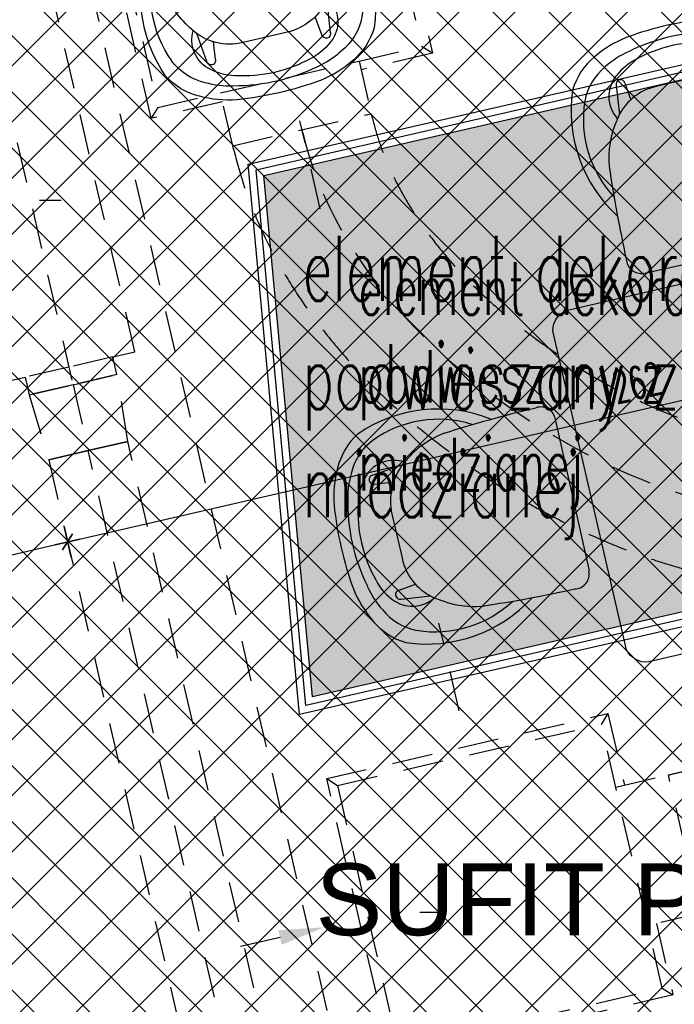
# Model space of a CAD drawing. Header units: centimetres. Extents: x -15121 to 17422, y -60492 to 0.
# Tile 195 of 256: x 2011 to 2156, y -30022 to -29804. Entities that reach past the tile are written whole.
import ezdxf

# ---------------------------------------------------------------- set-up
doc = ezdxf.new("R2010")
doc.units = ezdxf.units.CM
doc.header["$LTSCALE"] = 60
doc.linetypes.add('MP', pattern=[0.25, 0.15, -0.1])
for name, color, linetype in [('A-----SZ', 8, 'Continuous'), ('AIKA KLIMATYZACJA2', 5, 'Continuous'), ('AIKA lampy restauracja wymiarowanie', 7, 'Continuous'), ('AIKA meble2', 8, 'Continuous'), ('AIKA oprawy', 2, 'Continuous'), ('AIKA sufity podwieszane', 8, 'Continuous'), ('AIKA sufity wymiarowanie', 7, 'Continuous'), ('AIKA trapezy', 8, 'Continuous'), ('AIKA trapezy hacz', 8, 'Continuous'), ('AIKA wymiarowanie ogólne rzut2', 7, 'Continuous')]:
    doc.layers.add(name, color=color, linetype=linetype)
doc.styles.add('Annotative', font='arial.ttf')
doc.styles.add('RomanS', font='romans.shx')
doc.styles.add('wymiar', font='txt.shx', dxfattribs={"width": 0.6})
doc.dimstyles.new('Dwudziestka', dxfattribs={"dimtxt": 7, "dimasz": 0.7, "dimexe": 5, "dimexo": 0, "dimgap": 2.5, "dimtad": 1, "dimtoh": 1, "dimdec": 3, "dimrnd": 0.5, "dimdsep": 46, "dimtxsty": 'wymiar', "dimblk": 'znacznik', "dimcen": 0, "dimdle": 5, "dimse1": 1, "dimse2": 1, "dimclrd": 256, "dimclre": 256, "dimclrt": 256, "dimadec": 0, "dimazin": 0, "dimtfac": 0.4, "dimtdec": 3, "dimtix": 1, "dimtofl": 0, "dimtmove": 2, "dimatfit": 3, "dimldrblk": 'znacznik', "dimfxl": 1, "dimtolj": 1, "dimarcsym": 0})

# ---------------------------------------------------------------- blocks, each defined once
blk = doc.blocks.new('SL klima')
at = {"layer": 'AIKA KLIMATYZACJA2', "color": 140, "linetype": 'MP', "lineweight": -2, "extrusion": (1.46148e-17, -1.05215e-17, -1)}
for p, q in [((6274.15, -25881.26, 299.4), (6288.55, -25943.62, 299.4)), ((6272.66, -25883.66, 299.4), (6286.15, -25942.12, 299.4)), ((6226.19, -25958.02, 299.4), (6211.79, -25895.66, 299.4)), ((6214.19, -25897.16, 299.4), (6227.69, -25955.62, 299.4)), ((6272.27, -25945.33, 299.4), (6286.15, -25942.12, 299.4)), ((6288.55, -25943.62, 299.4), (6272.72, -25947.28, 299.4)), ((6288.55, -25943.62, 299.4), (6286.15, -25942.12, 299.4)), ((6241.58, -25952.41, 299.4), (6272.27, -25945.33, 299.4)), ((6272.27, -25945.33, 299.4), (6274.97, -25957.02, 299.4)), ((6227.69, -25955.62, 299.4), (6241.58, -25952.41, 299.4)), ((6244.27, -25964.11, 299.4), (6241.58, -25952.41, 299.4)), ((6242.03, -25954.36, 299.4), (6226.19, -25958.02, 299.4)), ((6227.69, -25955.62, 299.4), (6226.19, -25958.02, 299.4)), ((6244.27, -25964.11, 299.4), (6274.97, -25957.02, 299.4))]:
    blk.add_line(p, q, dxfattribs=at)
at = {"layer": 'AIKA KLIMATYZACJA2', "color": 140, "linetype": 'MP', "lineweight": -2}
for p, q in [((6312.48, -26360.41, 327.4), (6206.76, -25902.45, 327.4)), ((6186.38, -25919.63, 366.05), (6208.87, -26017.07, 366.05)), ((6222.59, -26009.79, 366.05), (6201.89, -25920.15, 366.05)), ((6244.27, -25964.11, 323.73), (6274.97, -25957.02, 323.73)), ((6217.72, -26010.92, 366.05), (6207.97, -26013.17, 366.05)), ((6217.72, -26010.92, 366.05), (6222.59, -26009.79, 366.05)), ((6218.62, -26014.82, 366.05), (6217.72, -26010.92, 366.05)), ((6207.97, -26013.17, 366.05), (6198.23, -26015.42, 366.05)), ((6193.36, -26016.54, 366.05), (6198.23, -26015.42, 366.05)), ((6198.23, -26015.42, 366.05), (6199.13, -26019.32, 366.05)), ((6208.87, -26017.07, 366.05), (6218.62, -26014.82, 366.05)), ((6218.62, -26014.82, 366.05), (6208.87, -26017.07, 366.05)), ((6221.02, -26029.66, 366.05), (6218.62, -26014.82, 366.05)), ((6199.13, -26019.32, 366.05), (6208.87, -26017.07, 366.05)), ((6208.87, -26017.07, 366.05), (6199.13, -26019.32, 366.05)), ((6208.87, -26017.07, 366.05), (6212.25, -26031.68, 366.05)), ((6199.13, -26019.32, 366.05), (6203.48, -26033.71, 366.05)), ((6221.02, -26029.66, 366.05), (6212.25, -26031.68, 366.05)), ((6212.25, -26031.68, 366.05), (6220.69, -26029.73, 366.05)), ((6220.69, -26029.73, 366.05), (6221.02, -26029.66, 366.05)), ((6350.21, -26589.24, 366.05), (6221.02, -26029.66, 366.05)), ((6212.25, -26031.68, 366.05), (6203.48, -26033.71, 366.05)), ((6203.8, -26033.63, 366.05), (6212.25, -26031.68, 366.05)), ((6341.44, -26591.26, 366.05), (6212.25, -26031.68, 366.05)), ((6203.48, -26033.71, 366.05), (6203.8, -26033.63, 366.05)), ((6203.48, -26033.71, 366.05), (6332.67, -26593.29, 366.05)), ((6347.95, -26134.25, 340.93), (6340.86, -26103.56, 340.93))]:
    blk.add_line(p, q, dxfattribs=at)
at = {"layer": 'AIKA KLIMATYZACJA2', "color": 140, "linetype": 'MP', "lineweight": -2, "extrusion": (1.35673e-17, -5.51653e-18, -1)}
for p, q in [((6265.11, -26104.37, 299.4), (6327.46, -26089.97, 299.4)), ((6327.46, -26089.97, 299.4), (6325.97, -26092.37, 299.4)), ((6327.46, -26089.97, 299.4), (6331.12, -26105.81, 299.4)), ((6267.5, -26105.87, 299.4), (6325.97, -26092.37, 299.4)), ((6339.46, -26150.83, 299.4), (6325.97, -26092.37, 299.4)), ((6265.11, -26104.37, 299.4), (6267.5, -26105.87, 299.4)), ((6279.5, -26166.73, 299.4), (6265.11, -26104.37, 299.4)), ((6329.17, -26106.26, 299.4), (6340.86, -26103.56, 299.4)), ((6347.95, -26134.25, 299.4), (6340.86, -26103.56, 299.4)), ((6267.5, -26105.87, 299.4), (6281, -26164.33, 299.4)), ((6347.95, -26134.25, 299.4), (6336.26, -26136.95, 299.4)), ((6338.21, -26136.5, 299.4), (6341.86, -26152.33, 299.4)), ((6281, -26164.33, 299.4), (6339.46, -26150.83, 299.4)), ((6339.46, -26150.83, 299.4), (6341.86, -26152.33, 299.4)), ((6341.86, -26152.33, 299.4), (6279.5, -26166.73, 299.4))]:
    blk.add_line(p, q, dxfattribs=at)
at = {"layer": 'AIKA KLIMATYZACJA2', "color": 140, "linetype": 'MP', "lineweight": -2, "elevation": 296.9}
for points in [[(6263.67, -25978.1), (6259.17, -25958.61)], [(6294.49, -26089.38), (6289.99, -26069.89)], [(6254.76, -26139.6), (6245.02, -26141.85)]]:
    blk.add_lwpolyline(points, dxfattribs=at)
at = {"layer": 'AIKA KLIMATYZACJA2', "color": 140, "linetype": 'MP', "lineweight": -2}
for points, knots in [([(6274.97, -25957.02, 323.73), (6275.44, -25958.84, 323.73), (6276.38, -25962.49, 323.73), (6278.42, -25967.82, 323.73), (6280.89, -25973.04, 323.73), (6283.83, -25978.15, 323.73), (6287.2, -25983.14, 323.73), (6290.99, -25987.99, 323.73), (6295.16, -25992.69, 323.73), (6299.7, -25997.22, 323.73), (6304.56, -26001.55, 323.73), (6309.71, -26005.68, 323.73), (6315.13, -26009.59, 323.73), (6320.75, -26013.26, 323.73), (6326.54, -26016.67, 323.73), (6332.45, -26019.77, 323.73), (6338.44, -26022.55, 323.73), (6344.49, -26024.97, 323.73), (6350.55, -26027.02, 323.73), (6356.62, -26028.67, 323.73), (6362.65, -26029.91, 323.73), (6368.63, -26030.72, 323.73), (6374.52, -26031.09, 323.73), (6380.32, -26031, 323.73), (6386.03, -26030.48, 323.73), (6389.74, -26029.72, 323.73), (6391.59, -26029.35, 323.73)], [0, 0, 0, 0, 56.284727, 113.083862, 170.793817, 229.672011, 289.874937, 351.451909, 414.378414, 478.566853, 543.877356, 610.127177, 677.103285, 744.569873, 812.016181, 878.951942, 945.151011, 1010.417128, 1074.582597, 1137.515744, 1199.139945, 1259.435457, 1318.459701, 1376.362489, 1433.396925, 1489.935814, 1489.935814, 1489.935814, 1489.935814]), ([(6259.62, -25960.56, 323.73), (6265.97, -25988.06, 323.73), (6308.17, -26033.65, 323.73), (6367.62, -26051.04, 323.73), (6395.13, -26044.69, 323.73)], [0, 0, 0, 0, 846.482825, 1693.441148, 1693.441148, 1693.441148, 1693.441148]), ([(6244.46, -25964.88, 323.73), (6244.45, -25964.84, 323.73), (6244.43, -25964.75, 323.73), (6244.4, -25964.62, 323.73), (6244.37, -25964.49, 323.73), (6244.33, -25964.37, 323.73), (6244.3, -25964.24, 323.73), (6244.28, -25964.15, 323.73), (6244.27, -25964.11, 323.73)], [0, 0, 0, 0, 1.324258, 2.648509, 3.976652, 5.300878, 6.629006, 7.957132, 7.957132, 7.957132, 7.957132]), ([(6244.46, -25964.88, 323.73), (6245.17, -25967.57, 323.73), (6246.6, -25972.91, 323.73), (6249.61, -25980.63, 323.73), (6253.15, -25988.04, 323.73), (6257.25, -25995.12, 323.73), (6261.84, -26001.86, 323.73), (6266.86, -26008.27, 323.73), (6272.27, -26014.36, 323.73), (6278.06, -26020.13, 323.73), (6284.18, -26025.59, 323.73), (6290.61, -26030.74, 323.73), (6297.27, -26035.56, 323.73), (6304.16, -26040.05, 323.73), (6311.24, -26044.21, 323.73), (6318.52, -26048.04, 323.73), (6325.99, -26051.5, 323.73), (6333.62, -26054.55, 323.73), (6341.42, -26057.18, 323.73), (6349.35, -26059.34, 323.73), (6357.41, -26060.99, 323.73), (6365.58, -26062.1, 323.73), (6373.82, -26062.61, 323.73), (6382.12, -26062.48, 323.73), (6390.44, -26061.72, 323.73), (6395.92, -26060.6, 323.73), (6398.67, -26060.04, 323.73)], [0, 0, 0, 0, 83.335639, 165.912519, 247.95003, 329.646978, 411.144804, 492.570146, 573.98884, 655.442497, 737.89538, 820.347982, 902.735064, 984.963522, 1067.172098, 1149.50452, 1231.872687, 1314.222239, 1396.518525, 1478.769302, 1561.014798, 1643.331547, 1725.840533, 1808.697972, 1892.093429, 1976.254647, 1976.254647, 1976.254647, 1976.254647]), ([(6340.86, -26103.56, 340.93), (6341.83, -26103.33, 340.93), (6343.73, -26102.89, 340.93), (6346.53, -26102.25, 340.93), (6349.26, -26101.62, 340.93), (6351.94, -26101, 340.93), (6354.58, -26100.39, 340.93), (6357.16, -26099.8, 340.93), (6359.71, -26099.21, 340.93), (6362.21, -26098.63, 340.93), (6365.1, -26097.96, 340.93), (6368.35, -26097.21, 340.93), (6371.96, -26096.38, 340.93), (6375.52, -26095.56, 340.93), (6379.07, -26094.74, 340.93), (6382.6, -26093.93, 340.93), (6386.14, -26093.11, 340.93), (6389.7, -26092.29, 340.93), (6392.89, -26091.55, 340.93), (6395.72, -26090.9, 340.93), (6398.16, -26090.34, 340.93), (6400.63, -26089.77, 340.93), (6403.14, -26089.19, 340.93), (6405.69, -26088.6, 340.93), (6408.27, -26088.01, 340.93), (6410.9, -26087.4, 340.93), (6413.58, -26086.78, 340.93), (6416.32, -26086.15, 340.93), (6419.11, -26085.5, 340.93), (6421.02, -26085.06, 340.93), (6421.98, -26084.84, 340.93)], [0, 0, 0, 0, 29.654438, 59.308876, 88.963315, 118.617753, 148.272191, 177.926629, 207.581067, 237.235505, 266.889944, 311.371601, 355.853258, 400.334915, 444.816573, 489.29823, 533.779887, 578.261544, 622.743202, 652.39764, 682.052078, 711.706516, 741.360954, 771.015393, 800.669831, 830.324269, 859.978707, 889.633145, 919.287583, 948.942022, 948.942022, 948.942022, 948.942022])]:
    blk.add_open_spline(points, degree=3, knots=knots, dxfattribs=at)
blk.add_solid([(6254.39, -26137.97, 296.9), (6264.51, -26137.35, 296.9), (6255.14, -26141.22, 296.9)], dxfattribs=at)
blk = doc.blocks.new('SL krzesło')
at = {"layer": 'AIKA meble2'}
for p, q in [((-14.08, 42.17), (-14.85, 35.66)), ((-12.08, 42.17), (-11.63, 38.3)), ((12.08, 42.17), (11.59, 37.94)), ((14.08, 42.17), (14.91, 35.1))]:
    blk.add_line(p, q, dxfattribs=at)
at = {"layer": 'AIKA meble2', "transparency": 33554610}
for p, q in [((5.4, 39.89), (-5.27, 39.89)), ((17.36, -0.11), (-17.36, 0.11))]:
    blk.add_line(p, q, dxfattribs=at)
at = {"layer": 'AIKA meble2'}
for centre, radius, start, end in [((0, -26.21), 78.75, 83.0607, 96.9393), ((0.07, 7.5), 42.43, 75.6019, 103.198), ((0, 16.39), 31.52, 73.9747, 106.0253), ((-9.16, 38.44), 7.25, 134.4209, 209.5207), ((-13.08, 42.17), 1, 0, 180), ((13.08, 42.17), 1, 0, 180), ((9.16, 38.44), 7.25, 328.0104, 45.5791)]:
    blk.add_arc(centre, radius, start, end, dxfattribs=at)
at = {"layer": 'AIKA meble2', "transparency": 33554610}
for centre, radius, start, end in [((-5.72, 27.41), 24.84, 98.7852, 118.035), ((-5.72, 27.41), 24.84, 98.7852, 118.035), ((5.72, 27.41), 24.84, 61.965, 81.2148), ((5.72, 27.41), 24.84, 61.965, 81.2148), ((-10.67, 35.99), 14.95, 116.7532, 150.8291), ((-6.35, 30.72), 18.39, 100.2359, 119.6737), ((6.35, 30.72), 18.39, 60.3263, 76.546), ((10.67, 35.99), 14.95, 29.1709, 63.2468), ((-10.09, 35.33), 12.57, 115.2509, 156.7145), ((10.09, 35.33), 12.57, 23.2855, 64.7491), ((5.69, 31.74), 31.59, 158.5672, 214.5654), ((-5.69, 31.74), 31.59, 325.4346, 21.4328), ((1.56, 30.77), 25.07, 157.6728, 210.1782), ((-5.61, 27.7), 12.2, 88.4292, 145.8426), ((4.52, 26.3), 13.62, 35.6632, 86.2909), ((-1.56, 30.77), 25.07, 329.8218, 22.3272), ((0.9, 22.09), 20.75, 143.1293, 172.1193), ((-1.03, 21.78), 20.77, 7.5547, 36.8658), ((270.3, 1.81), 290.87, 175.4374, 179.5418), ((-262.62, 1.99), 283.07, 0.3733, 4.5909), ((-17.33, 3.49), 3.3, 168.6056, 267.6814), ((17.25, 3.14), 3.26, 271.771, 12.2423)]:
    blk.add_arc(centre, radius, start, end, dxfattribs=at)
at = {"layer": 'AIKA meble2', "ltscale": 0.2, "transparency": 33554610}
for centre, start, end in [((-5.41, 34.2), 104.7592, 133.1183), ((5.41, 34.2), 46.8817, 75.2408)]:
    blk.add_arc(centre, 12.91, start, end, dxfattribs=at)
blk = doc.blocks.new('SL stolik i krzesła')
at = {"layer": 'AIKA meble2'}
blk.add_lwpolyline([(5330.32, -44042.96), (5330.32, -44115.54, -0.326093), (5326.1, -44119.25), (5254.54, -44119.25, -0.326093), (5250.32, -44115.54), (5250.32, -44042.96, -0.326093), (5254.54, -44039.25), (5326.1, -44039.25, -0.4523), (5330.32, -44045.03)], format="xyb", dxfattribs=at)
blk.add_blockref('SL krzesło', (5290.32, -44035.25), dxfattribs=at)
at = {"layer": 'AIKA meble2', "rotation": 90}
blk.add_blockref('SL krzesło', (5246.33, -44079.25), dxfattribs=at)
at = {"layer": 'AIKA meble2', "xscale": -1, "rotation": 180}
blk.add_blockref('SL krzesło', (5290.32, -44123.24), dxfattribs=at)
blk = doc.blocks.new('znacznik')
at = {"color": 0}
for points in [[(0, -5), (0, 5)], [(-4, 0), (4, 0)]]:
    blk.add_lwpolyline(points, dxfattribs=at)
at = {"color": 1}
blk.add_lwpolyline([(-2.12, -2.12), (2.12, 2.12)], dxfattribs=at)
blk = doc.blocks.new('*D5404')
at = {"layer": 'AIKA wymiarowanie ogólne rzut2', "lineweight": -2, "transparency": 16777216}
blk.add_line((2043.47, -30545.56), (1907.01, -29954.51), dxfattribs=at)
at = {"layer": 'Defpoints', "color": 0, "transparency": 16777216}
for p in [(1919.01, -29951.02), (1906.85, -29953.83), (2055.78, -30543.44)]:
    blk.add_point(p, dxfattribs=at)
at = {"layer": 'AIKA wymiarowanie ogólne rzut2', "linetype": 'ByBlock', "lineweight": -2, "transparency": 16777216, "xscale": 0.7, "yscale": 0.7, "zscale": 0.7}
for p, rotation in [((1906.85, -29953.83), 102.9999999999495), ((2043.62, -30546.25), 282.9999999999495)]:
    blk.add_blockref('znacznik', p, dxfattribs=dict(at, rotation=rotation))
at = {"layer": 'AIKA wymiarowanie ogólne rzut2', "transparency": 16777216, "insert": (1981.08, -30248.69), "char_height": 7, "attachment_point": 5, "rotation": 283, "style": 'wymiar'}
blk.add_mtext('\\A1;608', dxfattribs=at)
blk = doc.blocks.new('SL lampa rzut')
at = {"color": 2}
blk.add_line((-2.76, 69.87), (3.24, 69.87), dxfattribs=at)
blk = doc.blocks.new('*D7162')
at = {"layer": 'AIKA lampy restauracja wymiarowanie', "lineweight": -2, "transparency": 16777216}
blk.add_line((1973.64, -29930.96), (2020.97, -29920.03), dxfattribs=at)
at = {"layer": 'Defpoints', "color": 0, "transparency": 16777216}
for p in [(2017.45, -29901.66, 366.05), (1968.55, -29912.03), (2021.65, -29919.87)]:
    blk.add_point(p, dxfattribs=at)
at = {"layer": 'AIKA lampy restauracja wymiarowanie', "lineweight": -2, "transparency": 16777216, "xscale": 0.7, "yscale": 0.7, "zscale": 0.7}
for p, rotation in [((2021.65, -29919.87), 12.99999999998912), ((1972.96, -29931.12), 192.9999999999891)]:
    blk.add_blockref('znacznik', p, dxfattribs=dict(at, rotation=rotation))
at = {"layer": 'AIKA lampy restauracja wymiarowanie', "transparency": 16777216, "insert": (1995.96, -29919.65), "char_height": 7, "attachment_point": 5, "rotation": 13, "style": 'wymiar'}
blk.add_mtext('\\A1;50', dxfattribs=at)
blk = doc.blocks.new('*D7163')
at = {"layer": 'AIKA lampy restauracja wymiarowanie', "lineweight": -2, "transparency": 16777216}
blk.add_line((2022.34, -29919.72), (2276.17, -29861.12), dxfattribs=at)
at = {"layer": 'Defpoints', "color": 0, "transparency": 16777216}
for p in [(2276.85, -29860.96), (2017.45, -29901.66, 366.05), (2287.51, -29907.14)]:
    blk.add_point(p, dxfattribs=at)
at = {"layer": 'AIKA lampy restauracja wymiarowanie', "lineweight": -2, "transparency": 16777216, "xscale": 0.7, "yscale": 0.7, "zscale": 0.7}
for p, rotation in [((2276.85, -29860.96), 12.99999999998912), ((2021.65, -29919.87), 192.9999999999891)]:
    blk.add_blockref('znacznik', p, dxfattribs=dict(at, rotation=rotation))
at = {"layer": 'AIKA lampy restauracja wymiarowanie', "transparency": 16777216, "insert": (2147.9, -29884.57), "char_height": 7, "attachment_point": 5, "rotation": 13, "style": 'wymiar'}
blk.add_mtext('\\A1;262', dxfattribs=at)

msp = doc.modelspace()

# ---------------------------------------------------------------- hatches: boundary and pattern name
at = {"layer": 'A-----SZ'}
h = msp.add_hatch(dxfattribs=at)
h.set_pattern_fill('ANSI31', color=256, scale=2)
h.set_pattern_definition([(45, (-35110.076, -2093.3616), (-4.4901281, 4.4901281), [])])
h.paths.add_polyline_path([(2430.4942, -29232.5492), (2442.1866, -29229.8498), (2447.8099, -29254.2071), (2436.1175, -29256.9065)])
h.paths.add_polyline_path([(1072.0212, -29798.6482), (1074.7206, -29810.3407), (1133.1828, -29796.8436), (1130.4834, -29785.1512)])
h.paths.add_polyline_path([(1226.946, -29762.881), (1229.6454, -29774.5734), (1676.8813, -29671.3209), (1674.1819, -29659.6285)])
h.paths.add_polyline_path([(1883.6714, -29611.264), (1886.3709, -29622.9564), (2480.7366, -29485.7363), (2478.0372, -29474.0439)])
h.paths.add_polyline_path([(2479.5335, -29444.9619), (2491.226, -29442.2625), (2470.0801, -29350.6697), (2458.3877, -29353.3691)])
edge = h.paths.add_edge_path()
edge.add_line((2458.3877, -29353.3691), (2478.4092, -29440.092))
at = {"layer": 'AIKA sufity podwieszane', "transparency": 33554610}
h = msp.add_hatch(dxfattribs=at)
h.set_pattern_fill('ANSI37', color=256, scale=2.771036)
h.set_pattern_definition([(45, (5073.432, 672.602), (-6.221154, 6.221154), []), (135, (5073.432, 672.602), (-6.221154, -6.221154), [])])
h.paths.add_polyline_path([(3263.0511, -29233.6017), (3143.0511, -29233.6017), (3143.0511, -29195.6017), (3027.0511, -29195.6017), (3027.0511, -29233.6017), (2963.0511, -29233.6017), (2963.0511, -29193.9885), (2797.0511, -29193.9885), (2797.0511, -29233.6017), (2733.0511, -29233.6017), (2733.0511, -29195.6017), (2617.0511, -29195.6017), (2617.0511, -29233.6017), (2497.0511, -29233.6017), (2497.0511, -29254.2071), (2449.7172, -29253.5776), (2492.7248, -29439.8638), (2512.2122, -29435.3648), (2522.11, -29478.2371), (1907.5742, -29619.9086), (2121.0978, -30544.7807), (2160.7103, -30535.6354), (2167.0089, -30562.9178), (2328.7543, -30525.5759), (2322.4557, -30498.2935), (2692.7163, -30412.8121), (2689.1171, -30397.2222), (2731.9894, -30387.3244), (2736.209, -30405.6017), (3029.0511, -30405.6017), (3029.0511, -30433.6017), (3195.0511, -30433.6017), (3195.0511, -30405.6017), (3255.0511, -30405.6017), (3255.0511, -30389.6017), (3263.0511, -30389.6017)])
at = {"layer": 'AIKA trapezy hacz'}
h = msp.add_hatch(dxfattribs=at)
h.set_pattern_fill('DOTS', color=256, scale=0.972, angle=12.909245)
h.set_pattern_definition([(12.9092454, (-5802.6285, -6219.2717), (0.40729603, 1.67641405), [0, -1.54305])])
h.paths.add_polyline_path([(2185.9594, -29810.9508), (2065.165, -29838.6369), (2075.9129, -29954.1759), (2226.6041, -29919.6375)])

# ---------------------------------------------------------------- linework, layer by layer
at = {"layer": 'AIKA trapezy', "elevation": 299.4019}
for points in [[(2061.6762, -29836.1125), (2188.0005, -29807.1589), (2230.9351, -29921.9688), (2073.0296, -29958.1608)], [(2063.4206, -29837.3747), (2186.98, -29809.0548), (2228.7696, -29920.8031), (2074.4713, -29956.1684)], [(2065.165, -29838.6369), (2185.9594, -29810.9508), (2226.6041, -29919.6375), (2075.9129, -29954.1759)]]:
    msp.add_lwpolyline(points, close=True, dxfattribs=at)

# ---------------------------------------------------------------- block references
at = {"layer": 'AIKA KLIMATYZACJA2'}
msp.add_blockref('SL klima', (-4186.027, -3867.9585), dxfattribs=at)
at = {"layer": 'AIKA meble2', "rotation": 12.99999999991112}
for p in [(-13023.5742, 12033.187), (-12894.0606, 11860.0063)]:
    msp.add_blockref('SL stolik i krzesła', p, dxfattribs=at)
at = {"layer": 'AIKA oprawy', "xscale": 0.8, "yscale": 0.8, "zscale": 0.8}
for p in [(2017.5889, -29900.0204, 366.0518), (2101.9224, -30057.8343)]:
    msp.add_blockref('SL lampa rzut', p, dxfattribs=at)

# ---------------------------------------------------------------- texts
at = {"layer": 'AIKA sufity podwieszane', "color": 7, "style": 'Annotative'}
msp.add_text('SUFIT PODWIESZANY GK h=300 cm', height=15.909091, dxfattribs=at).set_placement((2076.5977, -30007.0538, 340.8601))
at = {"layer": 'AIKA sufity podwieszane', "color": 7, "insert": (2073.7059, -29852.0117, 0), "char_height": 14.4, "width": 160.515401, "attachment_point": 1, "style": 'RomanS'}
msp.add_mtext('{\\W0.6;element dekoracyjny podwieszany z blachy miedzianej}', dxfattribs=at)
at = {"layer": 'AIKA sufity wymiarowanie', "color": 6, "insert": (2086.0937, -29857.9009, 56.8864), "char_height": 11.664, "width": 130.017475, "attachment_point": 1, "style": 'RomanS'}
msp.add_mtext('{\\W0.6;element dekoracyjny podwieszany z blachy miedzianej}', dxfattribs=at)

# ---------------------------------------------------------------- dimensions: what is measured, and where the dimension line sits
at = {"layer": 'AIKA lampy restauracja wymiarowanie', "color": 2}
for base, p1, p2, picture, middle in [((2276.8511, -29860.958), (2017.4506, -29901.6647, 366.0519), (2287.5128, -29907.1392), '*D7163', (2147.9032, -29884.5702)), ((2021.6547, -29919.8748), (1968.5494, -29912.0273), (2017.4506, -29901.6647, 366.0519), '*D7162', (1995.956, -29919.6499))]:
    dim = msp.add_linear_dim(base=base, p1=p1, p2=p2, angle=193, dimstyle='Dwudziestka', dxfattribs=at)
    dim.commit()
    dim.dimension.update_dxf_attribs({"geometry": picture, "text_midpoint": middle})
at = {"layer": 'AIKA wymiarowanie ogólne rzut2'}
dim = msp.add_linear_dim(base=(1906.8528, -29953.8293), p1=(2055.7765, -30543.4404), p2=(1919.0061, -29951.0234), angle=283, dimstyle='Dwudziestka', dxfattribs=at)
dim.commit()
dim.dimension.update_dxf_attribs({"geometry": '*D5404', "text_midpoint": (1981.0841, -30248.6881)})

doc.saveas('drawing.dxf')
